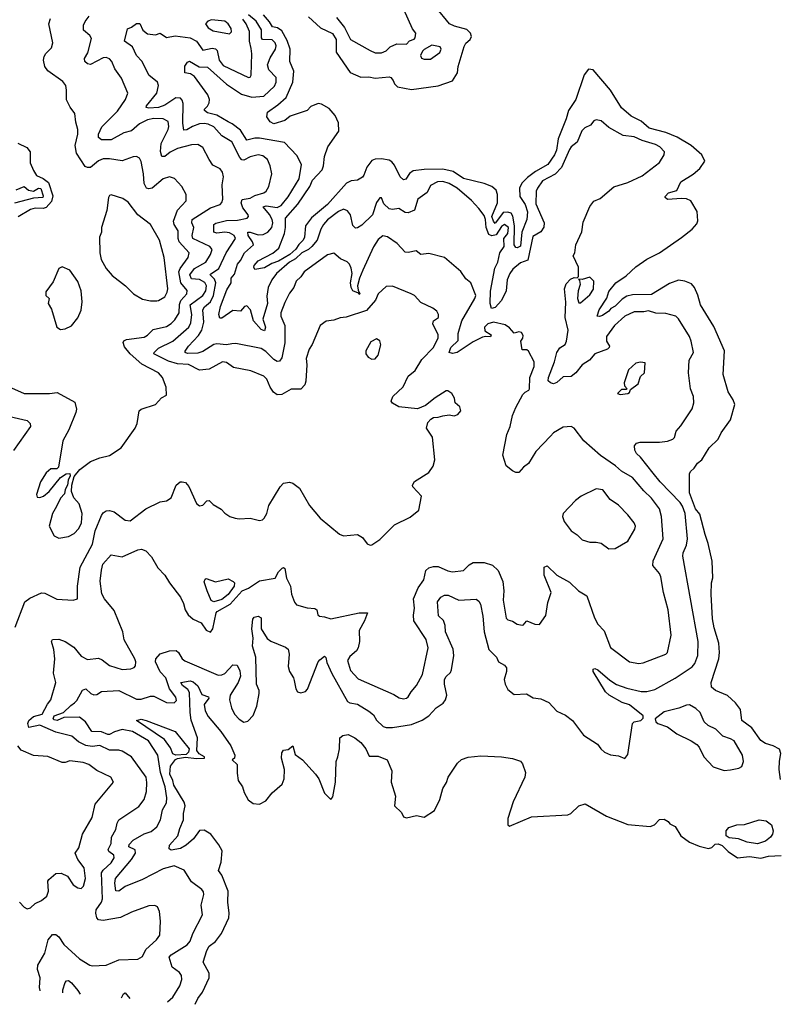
# Model space of a CAD drawing. Extents: x 1268547 to 1425625, y 515768 to 616754.
# Tile 254 of 256: x 1387177 to 1391989, y 515768 to 522001. Entities that reach past the tile are written whole.
import ezdxf

# ---------------------------------------------------------------- set-up
doc = ezdxf.new("R2010")
doc.units = 0

msp = doc.modelspace()

# ---------------------------------------------------------------- linework, layer by layer
at = {"layer": '0CON10XD'}
for points in [[(1389005, 522018.4), (1389079.3, 521949.3), (1389155, 521913.5), (1389178.6, 521875), (1389180, 521795), (1389267.4, 521667.4), (1389335, 521637.3), (1389385, 521638.9), (1389425, 521630.8), (1389515, 521638.5), (1389525.7, 521635), (1389538.9, 521615), (1389547.8, 521595), (1389568, 521575), (1389655, 521559.1), (1389825, 521582.1), (1389915, 521613.2), (1389946.2, 521663.8), (1389950.3, 521705), (1389988, 521832), (1389998.7, 521851.3), (1390026.2, 521875), (1390036, 521895), (1390030, 521915), (1390005, 521939.6), (1389928.7, 521958.7), (1389896.4, 521975), (1389810.4, 522080.4)], [(1389180.5, 522015), (1389232, 521952), (1389269.2, 521875), (1389393.8, 521805), (1389425, 521791.9), (1389465, 521791.4), (1389495, 521804.3), (1389520.9, 521829.1), (1389562.8, 521847.2), (1389625, 521846.7), (1389643.9, 521866.1), (1389673.6, 521876.4), (1389680, 521885), (1389682.5, 521915), (1389662.3, 521942.3), (1389608, 522065)], [(1387125, 519671.1), (1387205, 519633.5), (1387365, 519634.3), (1387415, 519640.6), (1387525, 519580), (1387535.7, 519535), (1387531.9, 519515), (1387488.6, 519405), (1387449.2, 519335), (1387421.7, 519168.3), (1387411.7, 519158.3), (1387375, 519156.7), (1387345, 519131.2), (1387309.2, 519075), (1387282.5, 518995), (1387288.3, 518978.3), (1387305, 518976.7), (1387327.5, 518985), (1387363.3, 519015), (1387435, 519102.5), (1387470, 519125), (1387495, 519127.5), (1387497, 519113), (1387483.3, 519085), (1387480, 519055), (1387464.3, 519025.7), (1387460.8, 518999.2), (1387435, 518971.2), (1387410.8, 518919.2), (1387385, 518874), (1387364.4, 518795), (1387395, 518732.5), (1387425, 518718.9), (1387485, 518728.5), (1387521.5, 518748.5), (1387550.1, 518779.9), (1387568.2, 518815), (1387571.5, 518875), (1387553.3, 518935), (1387519.2, 518975), (1387503.8, 519015), (1387506.7, 519055), (1387521.2, 519108.8), (1387557.3, 519152.7), (1387625.6, 519204.4), (1387685, 519228.1), (1387745, 519241.4), (1387819.4, 519290.6), (1387908, 519415), (1387919.2, 519445), (1387932, 519525), (1387945, 519535.8), (1388035.7, 519564.3), (1388075, 519606.7), (1388106.4, 519623.6), (1388103.8, 519675), (1388080, 519735), (1388055.7, 519765), (1387950.7, 519820.7), (1387876.5, 519886.5), (1387840.8, 519930.8), (1387831.8, 519958.2), (1387835, 519967.5), (1387852.9, 519977.1), (1387965, 519991.1), (1387985, 520002.7), (1388021.2, 520038.8), (1388105, 520059.3), (1388135, 520076.9), (1388159.3, 520100.7), (1388186.4, 520145), (1388187.5, 520197.5), (1388196, 520224), (1388235, 520265.7), (1388237, 520287), (1388195.9, 520335), (1388183.1, 520405), (1388191.3, 520425), (1388242.7, 520495), (1388248.8, 520525), (1388186.4, 520595), (1388179.8, 520615), (1388178.9, 520665), (1388154.8, 520705), (1388150.2, 520725), (1388175.6, 520794.4), (1388230.8, 520855), (1388229.4, 520895), (1388202.9, 520945), (1388156.4, 520996.4), (1388125.5, 521005.5), (1388085, 520992.5), (1388015, 520934.6), (1387995, 520929.5), (1387979.2, 520935), (1387964.2, 520964.2), (1387960.8, 521025), (1387945, 521103.8), (1387935, 521124), (1387915, 521134.2), (1387895, 521132.9), (1387825, 521106.8), (1387745, 521120.4), (1387705, 521119.6), (1387675, 521106.4), (1387625, 521065.5), (1387605, 521064.2), (1387590.9, 521070.9), (1387535.6, 521155), (1387527.5, 521205), (1387544.4, 521275), (1387545.5, 521305), (1387531.7, 521351.7), (1387525, 521407.5), (1387496.4, 521446.4), (1387473.6, 521493.6), (1387474, 521555), (1387468.1, 521585), (1387450.2, 521610.2), (1387355, 521678), (1387335.4, 521705.4), (1387327.9, 521745), (1387332, 521768), (1387342.9, 521787.1), (1387378, 521822), (1387386.7, 521855), (1387360.8, 521975), (1387372.4, 522007.6)], [(1388278.8, 520685), (1388266.6, 520715), (1388268.9, 520735), (1388385, 520809.3), (1388445, 520830), (1388456.7, 520843.3), (1388462.5, 520865), (1388458.1, 520955), (1388465.7, 521005), (1388460.8, 521035), (1388445, 521056.2), (1388399.7, 521079.7), (1388374.7, 521114.7), (1388335, 521192.2), (1388305, 521210), (1388265, 521207.5), (1388175, 521184.3), (1388128.6, 521161.4), (1388095, 521134.5), (1388075.4, 521135.4), (1388066.9, 521166.9), (1388072.2, 521217.8), (1388117.2, 521305), (1388121.6, 521325), (1388115.3, 521355.3), (1388085, 521372.5), (1388025, 521374.7), (1387985, 521366.7), (1387935, 521340.9), (1387885, 521296.9), (1387835, 521283.7), (1387755, 521240.7), (1387695, 521241), (1387674.7, 521254.7), (1387675.9, 521275), (1387697.3, 521322.7), (1387795, 521421.8), (1387846.8, 521495), (1387861.5, 521535), (1387820.8, 521630.8), (1387779.4, 521689.4), (1387760.5, 521735), (1387745, 521753.1), (1387725, 521760.8), (1387705, 521759.1), (1387625, 521717.9), (1387605, 521721.2), (1387588.9, 521735), (1387586.2, 521755), (1387608.1, 521791.9), (1387631.5, 521881.5), (1387621.2, 521901.2), (1387580, 521935), (1387581.5, 521965), (1387591.4, 521988.6), (1387616.6, 522023.4)], [(1389909.2, 517885), (1389923, 517975), (1389919.1, 518015), (1389871.6, 518125), (1389868.6, 518165), (1389857.8, 518197.8), (1389826.9, 518226.9), (1389821.1, 518315), (1389841.4, 518345), (1389865, 518358.8), (1389886.8, 518356.8), (1389955, 518326.7), (1390065, 518332.2), (1390080.8, 518320.8), (1390091.5, 518301.5), (1390106.9, 518225), (1390116.1, 518125), (1390145, 518014.3), (1390193.5, 517965), (1390207.1, 517935), (1390244.4, 517915), (1390256.9, 517896.9), (1390256.9, 517875), (1390241.2, 517825), (1390247.5, 517795), (1390265, 517760), (1390305, 517728.1), (1390384.2, 517734.2), (1390425, 517708.8), (1390475, 517701.9), (1390525, 517678.9), (1390575, 517624.4), (1390629.2, 517599.2), (1390674.2, 517565), (1390745, 517472), (1390833.3, 517415), (1390853.3, 517385), (1390876.7, 517365), (1390915, 517346.2), (1390965, 517340), (1391005, 517323.3), (1391025, 517350), (1391054.3, 517545.7), (1391065, 517556.2), (1391107.5, 517565), (1391120.7, 517579.3), (1391121.2, 517595), (1391035, 517663.4), (1390988.6, 517678.6), (1390905.7, 517725), (1390882.2, 517745), (1390805.8, 517875), (1390805, 517890), (1390815, 517893.8), (1390833.8, 517885), (1390910, 517820), (1390953.2, 517793.2), (1391018.3, 517768.3), (1391108.9, 517748.9), (1391145, 517747.2), (1391195, 517760.9), (1391325, 517831.6), (1391431.8, 517905), (1391447.5, 517925), (1391467.5, 517975), (1391469.6, 518065), (1391372.7, 518605), (1391373.8, 518625), (1391394.8, 518675.2), (1391402.5, 518715), (1391386.4, 518875), (1391370.5, 518920.5), (1391355.2, 518945.2), (1391229.6, 519075), (1391185, 519130.5), (1391105, 519231.1), (1391079.4, 519255), (1391069.4, 519275), (1391065.8, 519304.2), (1391080.3, 519319.7), (1391103.5, 519326.5), (1391225.5, 519325.5), (1391275, 519331.9), (1391310, 519345), (1391320, 519355), (1391330, 519395), (1391360.3, 519429.7), (1391432.3, 519537.7), (1391441.8, 519575), (1391439.3, 519615), (1391421.5, 519665), (1391408.9, 519765), (1391413.1, 519845), (1391440, 519895), (1391426.2, 519965), (1391413.9, 519995), (1391345, 520107.5), (1391327.5, 520125), (1391265, 520141.4), (1391201.9, 520141.9), (1391155, 520158.6), (1391125, 520150.6), (1391065, 520151.4), (1391005, 520124.4), (1390939.6, 520065), (1390890.4, 519995), (1390890, 519965), (1390908.6, 519935), (1390906.9, 519925), (1390895.6, 519915), (1390816.7, 519885), (1390781.1, 519845), (1390736.2, 519815), (1390695, 519764.6), (1390665, 519741.5), (1390615, 519739.5), (1390575.5, 519705), (1390555, 519696.2), (1390535, 519701), (1390520.8, 519715), (1390521.7, 519735), (1390560, 519835), (1390575.8, 519895), (1390595, 519923.1), (1390627.1, 519945), (1390636.2, 519965), (1390647, 520035), (1390627.5, 520115), (1390632.6, 520212.6), (1390623.8, 520296.2), (1390635, 520328.8), (1390662.3, 520357.7), (1390685, 520368.8), (1390705, 520367.5), (1390712.5, 520375), (1390711.9, 520435), (1390678.8, 520505), (1390689.2, 520525), (1390696.4, 520575), (1390732.5, 520657.5), (1390740.9, 520719.1), (1390785, 520818.8), (1390808.5, 520851.5), (1390850.4, 520869.6), (1390935, 520942.1), (1391025, 520969.1), (1391115, 521012.9), (1391225, 521095.7), (1391254, 521145), (1391255.6, 521165), (1391228, 521195), (1391199.7, 521209.7), (1391115, 521236.2), (1391065, 521260), (1390995, 521267.6), (1390905, 521317.9), (1390855, 521360.6), (1390825, 521367.1), (1390809.5, 521360.5), (1390787.5, 521332.5), (1390753, 521317), (1390733.5, 521296.5), (1390705, 521224.4), (1390665, 521196.2), (1390655, 521180), (1390604.4, 521065.6), (1390565, 521023.8), (1390485, 520981.5), (1390452.9, 520935), (1390445.4, 520914.6), (1390443.2, 520835), (1390494.2, 520715), (1390492.1, 520687.9), (1390475, 520658.2), (1390422.5, 520627.5), (1390392.3, 520477.7), (1390345, 520460.8), (1390297.7, 520422.3), (1390278.5, 520395), (1390261.9, 520355), (1390255.6, 520285), (1390225, 520222.2), (1390185, 520179.6), (1390162.7, 520172.7), (1390154.3, 520205), (1390155, 520282.5), (1390182.1, 520427.9), (1390202.2, 520465), (1390214.4, 520525.6), (1390241.3, 520565), (1390239.6, 520615), (1390265, 520646.8), (1390269.7, 520685), (1390245, 520703.8), (1390225, 520690.9), (1390190.7, 520639.3), (1390165, 520633.3), (1390145, 520640), (1390129.1, 520685), (1390125, 520736.7), (1390115, 520761.1), (1390081.9, 520805), (1390035, 520855.5), (1389945, 520934.7), (1389895, 520963.7), (1389855, 520976.7), (1389820, 520975), (1389775, 520950.9), (1389755, 520906.5), (1389695.9, 520864.1), (1389674.6, 520795.4), (1389635, 520777.8), (1389615, 520780.5), (1389575, 520804.6), (1389535, 520799.6), (1389515, 520803.1), (1389480.8, 520835), (1389465, 520872.5), (1389455, 520873.3), (1389435, 520843.3), (1389408.5, 520765), (1389341, 520699), (1389315, 520682.2), (1389302, 520682), (1389285, 520697.1), (1389269.6, 520765), (1389250.9, 520790.9), (1389225, 520800.4), (1389193, 520787), (1389125, 520734.6), (1389100, 520705), (1389081.6, 520675), (1389058.1, 520605), (1389025.4, 520564.6), (1389004.5, 520545.5), (1388962.2, 520525), (1388922.7, 520487.3), (1388884.2, 520465), (1388802.1, 520395), (1388772.7, 520355), (1388749.5, 520305), (1388739.8, 520250.2), (1388745.8, 520205), (1388716.2, 520105), (1388732.2, 520055), (1388725, 520031.8), (1388705, 520038.8), (1388655.6, 520095), (1388637.5, 520165), (1388615, 520189.5), (1388599.2, 520185), (1388575, 520155.5), (1388525, 520159.5), (1388455, 520111.5), (1388442.3, 520112.3), (1388437.8, 520135), (1388447.7, 520185), (1388488.5, 520291.5), (1388515.9, 520334.1), (1388514.6, 520365), (1388535, 520388.8), (1388555, 520453.1), (1388575, 520475.5), (1388600.3, 520525), (1388655.9, 520575), (1388650.8, 520595), (1388623.2, 520635), (1388620.5, 520655), (1388635, 520656.6), (1388685, 520639.7), (1388718.1, 520641.9), (1388747.1, 520655), (1388771.4, 520685), (1388779.3, 520715), (1388775.2, 520735), (1388757.8, 520767.8), (1388716.5, 520815), (1388737.1, 520822.9), (1388805, 520811.3), (1388830.3, 520825), (1388875, 520880.4), (1388945, 520994.2), (1388960, 521085), (1388931.3, 521141.3), (1388853.2, 521223.2), (1388695, 521250), (1388665, 521250.3), (1388615, 521238.7), (1388575, 521300.8), (1388522, 521342), (1388495, 521354.7), (1388425, 521397.1), (1388365, 521411.2), (1388345.5, 521425), (1388346.7, 521435), (1388366.1, 521453.9), (1388376.6, 521475), (1388378.2, 521495), (1388367.1, 521525), (1388282, 521642), (1388257.7, 521657.7), (1388221.2, 521665), (1388222.5, 521707.5), (1388238.3, 521731.7), (1388251.7, 521738.3), (1388311.9, 521701.9), (1388365, 521699.2), (1388485, 521593.1), (1388580.1, 521530.1), (1388645, 521510.2), (1388722.4, 521517.6), (1388789.3, 521580.7), (1388800.3, 521605), (1388799.4, 521635), (1388754, 521684), (1388745.8, 521715), (1388761.2, 521758.8), (1388795.2, 521814.8), (1388798.9, 521835), (1388794.1, 521855), (1388775, 521872.8), (1388712.7, 521875), (1388706.3, 521886.3), (1388707.4, 521937.4), (1388672.3, 521992.3), (1388625, 522031.1)], [(1388505, 521912), (1388517, 521923), (1388514.3, 521945), (1388496.9, 521975), (1388475, 521990.9), (1388390.5, 521999.5), (1388367.9, 521992.1), (1388352, 521975), (1388369.8, 521949.8), (1388401.1, 521931.1), (1388505, 521912)], [(1388641.1, 521818.9), (1388630.2, 521865), (1388630, 521925), (1388610.6, 521975), (1388589, 522005)], [(1391460.7, 520709.3), (1391466.6, 520726.6), (1391463.9, 520786.1), (1391423.3, 520855), (1391395, 520866.2), (1391365, 520868.8), (1391275, 520863.1), (1391261.2, 520875), (1391261.7, 520881.7), (1391282.5, 520905), (1391335, 520920), (1391360, 520975), (1391437.6, 521022.4), (1391480.3, 521059.7), (1391511.2, 521105), (1391492.9, 521145), (1391425.2, 521205.2), (1391336.4, 521256.4), (1391265, 521287.6), (1391159.6, 521315), (1391108.8, 521358.8), (1391045, 521390.3), (1390983.4, 521443.4), (1390914.2, 521554.2), (1390805, 521683), (1390775, 521686.7), (1390748.7, 521651.3), (1390695.1, 521494.9), (1390648.1, 521425), (1390635, 521372.5), (1390583.9, 521246.1), (1390572.6, 521175), (1390560.6, 521145), (1390519.1, 521085), (1390440.3, 521039.7), (1390389.3, 521000.7), (1390354.8, 520965.2), (1390338.9, 520935), (1390341.3, 520881.3), (1390375, 520831.8), (1390389, 520785), (1390385, 520736), (1390353.4, 520655), (1390345, 520567.9), (1390325, 520555.7), (1390315, 520558.1), (1390304.7, 520574.7), (1390306.8, 520696.8), (1390297.6, 520757.6), (1390285.8, 520775.8), (1390265, 520783), (1390235, 520779.5), (1390188.2, 520715), (1390185, 520711.5), (1390175, 520725.4), (1390164.7, 520755), (1390199.2, 520840.8), (1390199.2, 520895), (1390190.6, 520920.6), (1390165, 520944.6), (1390115, 520964.1), (1389985.6, 520995), (1389919.2, 521039.2), (1389855, 521054), (1389735, 521051.6), (1389666.7, 521043.3), (1389643.6, 521026.4), (1389619.7, 520990.3), (1389605, 520986.2), (1389585, 521006.2), (1389549.2, 521079.2), (1389531.2, 521101.2), (1389515, 521111.4), (1389465, 521120.9), (1389425, 521118.8), (1389405, 521109.1), (1389373.2, 521066.8), (1389355, 521016), (1389345, 521004.4), (1389315, 520984.3), (1389275, 520980.5), (1389245, 520965.4), (1389125, 520830.5), (1389023.9, 520746.1), (1388986.1, 520695), (1388978.8, 520625), (1388971.1, 520605), (1388942.1, 520577.9), (1388925, 520548.5), (1388887.1, 520515), (1388815, 520472.1), (1388771.8, 520458.2), (1388725, 520429), (1388665, 520420), (1388658.2, 520435), (1388660.4, 520445), (1388685.5, 520475), (1388777.9, 520522.1), (1388817.5, 520555), (1388852, 520648), (1388859.3, 520685), (1388859.1, 520745), (1388937.5, 520832.5), (1389012.1, 520945), (1389030, 520985), (1389090.5, 521049.5), (1389099.6, 521075), (1389105, 521134.3), (1389125.8, 521195), (1389195.9, 521294.1), (1389193.2, 521346.8), (1389172, 521395), (1389135, 521437.8), (1389085.9, 521465.9), (1389065, 521469.5), (1389019.2, 521450.8), (1388995, 521426.2), (1388889.2, 521390.8), (1388855, 521363.6), (1388785, 521342.2), (1388761.2, 521355), (1388741.2, 521385), (1388743.8, 521415), (1388809.3, 521460.7), (1388862.7, 521507.3), (1388905.9, 521605), (1388912.1, 521675), (1388885.5, 521735), (1388888.9, 521815), (1388868.8, 521868.8), (1388835, 521930), (1388808.6, 521948.6), (1388775.8, 521955), (1388757.3, 521987.3), (1388720.5, 522030.5)], [(1387306.8, 515853.3), (1387307.5, 515855), (1387302.5, 515875), (1387306.7, 515935), (1387288.8, 515988.8), (1387290.8, 516015), (1387335, 516092), (1387356.4, 516175), (1387385, 516209.2), (1387405, 516209.2), (1387424, 516195), (1387456.2, 516146.2), (1387555, 516056.5), (1387621.2, 516015), (1387635, 516012.2), (1387725, 516015.5), (1387805, 516048.9), (1387925, 516053.3), (1387955, 516071.2), (1387974.3, 516115), (1388041.9, 516175), (1388063.1, 516205), (1388067.8, 516295), (1388060.5, 516355), (1388048, 516385), (1388032.7, 516392.7), (1387995, 516391.4), (1387885, 516351.9), (1387815, 516317.7), (1387705, 516297.5), (1387675, 516303.6), (1387665.5, 516315), (1387658.2, 516345), (1387661.2, 516365), (1387693.7, 516415), (1387700, 516435), (1387695, 516600), (1387705, 516617.5), (1387755, 516662.7), (1387775.3, 516695), (1387772.2, 516712.2), (1387740.5, 516735), (1387736.9, 516746.9), (1387755.4, 516785), (1387757.7, 516825), (1387785.4, 516875), (1387793.1, 516915), (1387803.6, 516935), (1387929.8, 517020.2), (1387965.5, 517065), (1387978.8, 517115), (1387981.7, 517171.7), (1387976.4, 517205), (1387885, 517333.5), (1387825, 517370), (1387805, 517376.1), (1387745, 517376), (1387685, 517405.9), (1387635, 517400.9), (1387595, 517406.8), (1387549.4, 517429.4), (1387506.2, 517466.2), (1387405, 517490), (1387305, 517534), (1387235, 517521.2), (1387228.9, 517545), (1387235.7, 517565), (1387265, 517590.6), (1387318.9, 517605), (1387352.4, 517667.6), (1387373.5, 517695), (1387405.5, 517805), (1387391.5, 517865), (1387398.7, 517955), (1387393.1, 518013.1), (1387378.8, 518065), (1387385, 518076.7), (1387425, 518078.6), (1387465, 518064.4), (1387519.6, 518029.6), (1387565, 517970.7), (1387605, 517950.9), (1387675, 517958.5), (1387698.3, 517948.3), (1387745, 517912.5), (1387825, 517887.5), (1387879.1, 517890.9), (1387900.8, 517899.2), (1387910, 517910), (1387911.4, 517935), (1387904.4, 517955), (1387838.5, 518075), (1387829.4, 518125), (1387775, 518260), (1387712.5, 518335), (1387696.5, 518366.5), (1387686.6, 518446.6), (1387694, 518516), (1387702.1, 518555), (1387755, 518614.2), (1387825, 518600), (1387925, 518645.5), (1387948.5, 518648.5), (1387975, 518637.5), (1388010.3, 518600.3), (1388051.5, 518531.5), (1388095.6, 518485), (1388125.5, 518435), (1388194.3, 518345), (1388213.1, 518305), (1388222.9, 518265), (1388243.6, 518233.6), (1388275, 518206), (1388325, 518183.3), (1388355.8, 518135.8), (1388384.3, 518124.3), (1388398.2, 518145), (1388419.2, 518245), (1388426.2, 518255), (1388508.6, 518301.4), (1388583.7, 518386.3), (1388625, 518402.7), (1388695, 518447.8), (1388793.5, 518466.5), (1388814.7, 518505), (1388838, 518528), (1388845, 518532.9), (1388855, 518526.2), (1388864.5, 518465), (1388890, 518415), (1388896.4, 518365), (1388915, 518313.3), (1388927.3, 518297.3), (1388995, 518278), (1389045, 518274), (1389056.2, 518265), (1389064, 518234), (1389074, 518224), (1389105, 518221.4), (1389145, 518208.6), (1389325, 518245.7), (1389377.5, 518245), (1389359.5, 518195), (1389324.5, 518135), (1389326.5, 518065), (1389319.1, 518025), (1389307.3, 518005), (1389265, 517970.5), (1389251.5, 517945), (1389270.2, 517880.2), (1389317.9, 517827.9), (1389545, 517730), (1389578.3, 517708.3), (1389605, 517701.1), (1389623.3, 517705), (1389634.2, 517715), (1389653.2, 517746.8), (1389688.1, 517785), (1389726.2, 517855), (1389762.2, 518025), (1389748, 518078), (1389671.5, 518195), (1389669.1, 518230.9), (1389675.7, 518275), (1389669.2, 518335), (1389698.9, 518405), (1389732.9, 518455), (1389747, 518513), (1389765, 518530.8), (1389795, 518539.4), (1389825, 518538.9), (1389885, 518511.1), (1389915, 518505.7), (1389985, 518514), (1390019.7, 518550.3), (1390045.7, 518564.3), (1390115, 518564.4), (1390168.6, 518548.6), (1390203.1, 518513.1), (1390233.1, 518445), (1390240, 518385), (1390235.9, 518325.9), (1390255, 518212.5), (1390265, 518201.2), (1390293.9, 518193.9), (1390325, 518174), (1390355, 518167.5), (1390365, 518170), (1390370.7, 518179.3), (1390385, 518196.2), (1390436.4, 518173.6), (1390465, 518172.5), (1390505, 518230), (1390518.3, 518311.7), (1390539.2, 518375), (1390496.2, 518485), (1390494.2, 518535), (1390515, 518544), (1390575, 518484.4), (1390655, 518439.2), (1390712.5, 518385), (1390764.6, 518354.6), (1390814.6, 518214.6), (1390835.7, 518175), (1390875, 518132), (1390915, 518026), (1391035, 517935.6), (1391095, 517925.6), (1391121.1, 517928.9), (1391265, 517984.3), (1391274.5, 517995.5), (1391297.9, 518105), (1391280.7, 518265), (1391249.3, 518375), (1391233.8, 518473.8), (1391224.4, 518495), (1391182.2, 518545), (1391185.4, 518575), (1391247.9, 518715), (1391238, 518855), (1391223.8, 518905), (1391175, 518971.8), (1391125, 519017.9), (1391055, 519103.6), (1390985, 519143.1), (1390947.4, 519177.4), (1390852.2, 519242.2), (1390746.2, 519335), (1390685.8, 519415.8), (1390665, 519425.8), (1390615, 519420.8), (1390555, 519385.6), (1390534.4, 519365), (1390443, 519267), (1390395, 519191.2), (1390365, 519168), (1390335.8, 519134.2), (1390316.1, 519133.9), (1390295, 519144.2), (1390255, 519176.2), (1390234.4, 519245), (1390259.7, 519375), (1390280.3, 519425), (1390294.3, 519495), (1390315.8, 519545), (1390361.2, 519628.8), (1390375, 519643.8), (1390397.5, 519655), (1390402.5, 519665), (1390403.6, 519735), (1390432, 519805), (1390431.2, 519835), (1390395, 519902.5), (1390385, 519910), (1390355, 519910), (1390347.1, 519965), (1390360.4, 519985), (1390362.5, 520002.5), (1390351.5, 520021.5), (1390335.6, 520024.4), (1390305, 520016.7), (1390275, 520050), (1390248.1, 520068.1), (1390175, 520086.8), (1390138.1, 520075), (1390118.2, 520055), (1390120.5, 520030.5), (1390160.8, 520005), (1390155, 519992.2), (1390125.6, 519995.6), (1390105, 519991.8), (1390045, 519961.3), (1389944.2, 519895), (1389915, 519888.5), (1389894.5, 519895), (1389905.5, 519925), (1389950.9, 519969.1), (1389951, 520015), (1389974.8, 520095), (1390057.5, 520235), (1390062.2, 520255), (1390030.8, 520335), (1390000.5, 520360.5), (1389967.6, 520407.6), (1389865, 520494.4), (1389765, 520520), (1389715, 520513.3), (1389685, 520536.7), (1389635, 520526.2), (1389615, 520528.8), (1389564.1, 520584.1), (1389505, 520625.5), (1389475, 520632.2), (1389445, 520608.9), (1389415, 520561.9), (1389348.1, 520415), (1389326.1, 520363.9), (1389313.3, 520315), (1389317.6, 520287.6), (1389329.4, 520265), (1389325, 520261.1), (1389319.5, 520269.5), (1389284.9, 520284.9), (1389274, 520305), (1389270.8, 520335), (1389280.8, 520395), (1389275, 520428), (1389262.8, 520452.8), (1389248.2, 520468.2), (1389206.2, 520486.2), (1389165, 520523.3), (1389125, 520511.5), (1388976.7, 520405), (1388955, 520372.5), (1388926.9, 520345), (1388911.4, 520305), (1388885, 520269.2), (1388855, 520211.4), (1388830, 520145), (1388829.1, 520125), (1388854.6, 520065), (1388854.6, 519955), (1388835, 519861.2), (1388821.3, 519838.7), (1388805, 519837.3), (1388785, 519849.6), (1388735, 519900), (1388705, 519919.6), (1388545, 519951.1), (1388519.1, 519949.1), (1388485, 519943.2), (1388425, 519948.9), (1388405.2, 519944.8), (1388335, 519900.3), (1388305, 519889.8), (1388238.2, 519888.2), (1388223.9, 519893.9), (1388223.4, 519903.4), (1388244, 519935), (1388307.8, 520002.2), (1388328.5, 520035), (1388341.1, 520085), (1388335.8, 520165), (1388346.8, 520183.2), (1388383.3, 520215), (1388403, 520255), (1388417.4, 520335), (1388408.7, 520358.7), (1388382.7, 520385), (1388385, 520390.8), (1388437.2, 520425), (1388482.8, 520525), (1388542.8, 520615), (1388533.8, 520635), (1388505, 520651.2), (1388475, 520655.2), (1388425, 520649.3), (1388405.6, 520655), (1388405.9, 520704.1), (1388416.9, 520713.1), (1388485, 520729.5), (1388555, 520731.2), (1388616, 520745), (1388624.3, 520755), (1388621.5, 520765), (1388589, 520809), (1388577.8, 520842.2), (1388585, 520862.1), (1388635, 520870), (1388665, 520888.6), (1388722, 520905), (1388735.3, 520914.7), (1388753.3, 520945), (1388771.5, 521025), (1388761.3, 521075), (1388745, 521115.6), (1388715, 521139.6), (1388685, 521145.9), (1388635, 521132.3), (1388595, 521110.9), (1388583, 521113), (1388568.8, 521128.8), (1388518.3, 521228.3), (1388455.7, 521265.7), (1388405, 521322.9), (1388369.6, 521339.6), (1388345, 521344.3), (1388315, 521341.2), (1388270.4, 521325), (1388235, 521304.2), (1388215, 521301.9), (1388209.2, 521345), (1388210.8, 521470.8), (1388205, 521492), (1388193.9, 521503.9), (1388165, 521505.3), (1388095, 521459.7), (1388055, 521444.8), (1387995, 521440.9), (1387978, 521445), (1387979.4, 521455), (1388044.7, 521535.3), (1388054.6, 521585), (1388049.6, 521605), (1387995, 521648.5), (1387950.8, 521735), (1387916.9, 521775), (1387889.7, 521829.7), (1387840.8, 521865), (1387858, 521942), (1387885, 521952.5), (1387915, 521976.2), (1387936.8, 521976.8), (1387956.9, 521935), (1387985, 521912.1), (1388036.1, 521903.9), (1388065, 521914.4), (1388105, 521887.5), (1388161.1, 521898.9), (1388255.2, 521885.2), (1388295.4, 521865.4), (1388335, 521807.3), (1388395, 521819.8), (1388415, 521816.7), (1388426.7, 521805), (1388438.3, 521745), (1388465, 521711.1), (1388625, 521634.2), (1388635, 521636.2), (1388640.6, 521649.4), (1388646.5, 521785), (1388641.1, 521818.9)], [(1389775, 521750.6), (1389835, 521794), (1389842.5, 521815), (1389837.9, 521827.9), (1389785, 521838.8), (1389735, 521812.5), (1389725, 521800.8), (1389712.5, 521775), (1389718.1, 521758.1), (1389735, 521750.6), (1389775, 521750.6)], [(1387165, 521220), (1387221.7, 521191.7), (1387242.9, 521165), (1387244, 521095), (1387264.2, 521045), (1387284, 521015), (1387325, 520996.2), (1387359.2, 520969.2), (1387386.4, 520885), (1387379.2, 520850.8), (1387345, 520812), (1387325, 520805.9), (1387275, 520807.7), (1387245, 520798.2), (1387167.7, 520752.3)], [(1387155, 520924.3), (1387205, 520944.8), (1387232.6, 520922.6), (1387264.8, 520915.2), (1387295, 520933.2), (1387311.3, 520931.3), (1387325.2, 520885), (1387322.5, 520875), (1387265, 520871.9), (1387145, 520840.1)], [(1388005, 520220), (1388045, 520220.8), (1388055, 520222.5), (1388095, 520246), (1388110, 520275), (1388113.6, 520296.4), (1388091.1, 520495), (1388061.5, 520605), (1388004.6, 520704.6), (1387925, 520765.7), (1387863.1, 520845), (1387828.6, 520868.6), (1387755, 520891.4), (1387745, 520888), (1387738.1, 520875), (1387727.4, 520792.6), (1387694.2, 520685), (1387694, 520655), (1387682.5, 520625), (1387684.2, 520525), (1387692.1, 520482.1), (1387725, 520426.2), (1387761.3, 520381.3), (1387846.4, 520316.4), (1387898, 520265), (1387955, 520232), (1388005, 520220)], [(1391990.1, 517190.1), (1391981.2, 517255), (1391983.8, 517306.2), (1391991.9, 517355), (1391983.7, 517383.7), (1391945, 517403.7), (1391895, 517419.3), (1391867, 517437), (1391808.2, 517518.2), (1391746.2, 517565), (1391737.6, 517635), (1391706.1, 517676.1), (1391655, 517722.9), (1391580, 517755), (1391553.3, 517775), (1391550.8, 517805), (1391600, 517955), (1391603.5, 517995), (1391599.4, 518055), (1391571, 518151), (1391561.1, 518208.9), (1391550.9, 518365), (1391553.5, 518435), (1391562.1, 518467.9), (1391557.9, 518572.1), (1391532.6, 518685), (1391512.8, 518742.8), (1391480.1, 518870.1), (1391453.5, 518905), (1391413.8, 519005), (1391414.5, 519125.5), (1391420, 519140), (1391445, 519160.8), (1391465, 519194.3), (1391491.9, 519215), (1391540, 519290), (1391595.7, 519345), (1391614.2, 519385), (1391673, 519467), (1391700.5, 519565), (1391690.4, 519595), (1391660, 519645), (1391626.7, 519755), (1391636.8, 519905), (1391567.6, 520057.6), (1391485, 520195.5), (1391467.8, 520257.8), (1391446.3, 520305), (1391428.3, 520328.3), (1391385, 520345.3), (1391345, 520351.1), (1391288.9, 520331.1), (1391175, 520260.7), (1391055, 520259.7), (1391018.9, 520251.1), (1390989.2, 520230.8), (1390945, 520186.4), (1390917.6, 520172.4), (1390903.3, 520155), (1390865, 520129.2), (1390845, 520121.2), (1390830, 520125), (1390843.2, 520165), (1390891.9, 520238.1), (1390905, 520280.9), (1390949.6, 520335), (1391015, 520379.7), (1391075, 520435.9), (1391144.2, 520485.8), (1391225, 520523.9), (1391365, 520621.8), (1391431.1, 520675), (1391460.7, 520709.3)], [(1387147.5, 518155), (1387209.4, 518315), (1387240.2, 518339.8), (1387315, 518373.3), (1387335, 518370), (1387412.9, 518332.9), (1387515, 518325.6), (1387542.5, 518335), (1387543.5, 518366.5), (1387542.7, 518415), (1387559.3, 518535), (1387638.3, 518681.7), (1387654.2, 518765), (1387695, 518861.4), (1387705, 518879.4), (1387725, 518891.1), (1387745, 518894.4), (1387775.4, 518885.4), (1387845, 518832), (1387875, 518828.6), (1387975, 518903.5), (1388065, 518948.6), (1388105.8, 518954.2), (1388135, 518973.3), (1388166.7, 519055), (1388192.5, 519075), (1388205, 519076.2), (1388225, 519070), (1388246.2, 519045), (1388295, 518937.5), (1388315, 518922.5), (1388335, 518927.5), (1388360, 518955), (1388375, 518957.5), (1388402, 518932), (1388451.7, 518901.7), (1388475, 518876.7), (1388506.4, 518856.4), (1388540, 518845), (1388565, 518841.2), (1388635, 518846.2), (1388695, 518830), (1388712.5, 518835), (1388724.1, 518845.9), (1388740, 518875), (1388754, 518925), (1388825, 519043.3), (1388845, 519066.2), (1388885, 519073.3), (1388905, 519066.2), (1388946.2, 519035), (1389010, 518925), (1389078.8, 518845), (1389200, 518745), (1389225, 518733.3), (1389315, 518741.2), (1389345, 518723.3), (1389375, 518682.5), (1389395, 518673.3), (1389405, 518676.7), (1389455, 518710), (1389547.4, 518802.6), (1389647.6, 518852.4), (1389701.2, 518895), (1389718.8, 518985), (1389665, 519043.3), (1389661.2, 519055), (1389675, 519077.5), (1389765.5, 519134.5), (1389792.5, 519175), (1389802.5, 519215), (1389787.7, 519357.7), (1389751.2, 519415), (1389759.3, 519450.7), (1389778.3, 519471.7), (1389795, 519483.3), (1389825, 519483.8), (1389855, 519493.8), (1389895, 519498.8), (1389926.1, 519493.9), (1389948.3, 519501.7), (1389967.5, 519525), (1389960.7, 519550.7), (1389932.5, 519575), (1389927.5, 519605), (1389910, 519635), (1389885, 519651.2), (1389875, 519651.2), (1389805, 519607.1), (1389745, 519558.8), (1389693, 519537), (1389575, 519550), (1389535, 519574), (1389527.5, 519585), (1389538.6, 519615), (1389604, 519676), (1389634.2, 519745), (1389679.3, 519780.7), (1389721.2, 519848.8), (1389794.5, 519925), (1389823.9, 519986.1), (1389823.9, 520005), (1389791.1, 520075), (1389795.8, 520094.2), (1389826.7, 520115), (1389826.2, 520135), (1389816.2, 520155), (1389790, 520175), (1389715, 520210.8), (1389675.8, 520255), (1389654.6, 520264.6), (1389535, 520312.9), (1389495, 520310.8), (1389445, 520266), (1389427.1, 520225), (1389370.5, 520159.5), (1389243.4, 520116.6), (1389205, 520113.8), (1389165, 520098.6), (1389116.7, 520093.3), (1389077.5, 520065), (1389027.1, 519945), (1389008.5, 519915), (1388990, 519855), (1388994.2, 519815), (1388988.3, 519711.7), (1388980, 519690), (1388955, 519661.2), (1388895, 519662.3), (1388835, 519628), (1388805, 519626.2), (1388783.7, 519643.7), (1388761.1, 519675), (1388740, 519725), (1388722.5, 519745), (1388638.9, 519778.9), (1388530, 519800), (1388485, 519831.1), (1388460, 519835), (1388375, 519789.5), (1388315, 519783.1), (1388245, 519818.4), (1388175, 519821.5), (1388118.2, 519838.2), (1388026.5, 519885), (1388027.3, 519895), (1388055, 519921.1), (1388145.2, 519964.8), (1388246.4, 520053.6), (1388259.2, 520080.8), (1388265.9, 520135), (1388255.3, 520195), (1388335, 520253.9), (1388355.4, 520285), (1388358.4, 520315), (1388347.4, 520337.4), (1388315, 520356.5), (1388265, 520361), (1388254, 520385), (1388283.6, 520425), (1388353.8, 520465), (1388384.7, 520515.3), (1388393.8, 520545), (1388380.6, 520565), (1388273.3, 520615), (1388268.3, 520635), (1388278.8, 520685)], [(1387435, 520040), (1387465, 520043.3), (1387505, 520063.8), (1387545, 520113.3), (1387565, 520162.5), (1387573.1, 520215), (1387565.6, 520285), (1387545, 520343.8), (1387493.3, 520415), (1387445, 520436.2), (1387423.8, 520425), (1387389.7, 520340.3), (1387343, 520277), (1387342.5, 520255), (1387362.5, 520235), (1387356.7, 520205), (1387377.6, 520167.6), (1387412, 520055), (1387435, 520040)], [(1390725, 520208), (1390785, 520260), (1390808.2, 520295), (1390808.6, 520345), (1390785, 520371.2), (1390735, 520356.7), (1390712.5, 520357.5), (1390719.3, 520349.3), (1390722.5, 520325), (1390710.8, 520285), (1390705.8, 520235), (1390715, 520208.8), (1390725, 520208)], [(1389405, 519851.2), (1389425, 519853.8), (1389445, 519877.5), (1389461.7, 519941.7), (1389455, 519968.8), (1389435, 519980), (1389398.3, 519961.7), (1389366.7, 519905), (1389367.5, 519885), (1389382.5, 519865), (1389405, 519851.2)], [(1390975, 519627.5), (1391025, 519633.8), (1391035, 519640), (1391041.2, 519658.8), (1391090, 519695), (1391105, 519742.5), (1391130, 519765), (1391135, 519827.5), (1391105, 519833.3), (1391075, 519825.6), (1391028.1, 519785), (1391001.7, 519701.7), (1391002.5, 519682.5), (1391020, 519665), (1391015, 519660), (1390985, 519660), (1390960, 519635), (1390975, 519627.5)], [(1387115, 519489.3), (1387223.6, 519463.6), (1387242.9, 519445), (1387245.6, 519425.6), (1387137.1, 519272.9)], [(1390905, 518651.2), (1390945, 518654), (1391025, 518700), (1391068.8, 518775), (1391072, 518795), (1391064.3, 518815), (1391025, 518865.6), (1390965, 518927.1), (1390913.6, 518963.6), (1390865.5, 519025.5), (1390825, 519030.6), (1390730, 518985), (1390692.4, 518957.6), (1390614.5, 518875.5), (1390610.8, 518855), (1390621.2, 518825), (1390666.2, 518765), (1390705, 518738.8), (1390735, 518708), (1390785, 518694), (1390825, 518693.8), (1390855, 518686), (1390905, 518651.2)], [(1388405, 518314.7), (1388388.5, 518325), (1388363.8, 518385), (1388345, 518442.5), (1388350, 518460), (1388356.1, 518463.9), (1388415, 518442.9), (1388495, 518461.8), (1388526.7, 518445), (1388535.5, 518435), (1388534.5, 518415), (1388495, 518362.7), (1388455, 518330.4), (1388405, 518314.7)], [(1388112.2, 515783.1), (1388146.1, 515813.9), (1388190.7, 515885), (1388203.3, 515925), (1388200.6, 515950.6), (1388188.3, 515968.3), (1388142.6, 516002.6), (1388123.4, 516066.6), (1388135, 516082.1), (1388235.6, 516145), (1388255, 516167.1), (1388273.1, 516216.9), (1388332.7, 516335), (1388324.5, 516395.5), (1388342.5, 516462.5), (1388339.7, 516479.7), (1388330, 516495), (1388265, 516544), (1388217.3, 516617.3), (1388153.7, 516643.7), (1388085, 516625.8), (1387955, 516557.6), (1387845, 516513.2), (1387805, 516484.4), (1387785.6, 516485.6), (1387779.6, 516535), (1387783.9, 516565), (1387884.1, 516685), (1387908.8, 516725), (1387906.5, 516746.5), (1387867.7, 516765), (1387869.7, 516780.3), (1387895, 516806.5), (1387965, 516847.3), (1388008.5, 516861.5), (1388045, 516891.8), (1388068.8, 516935), (1388081, 516999), (1388106.7, 517043.3), (1388108.6, 517075), (1388098, 517145), (1388068.4, 517235), (1388051.9, 517345), (1387991.3, 517435), (1387890, 517495), (1387825, 517508.3), (1387776.6, 517493.4), (1387745.1, 517474.9), (1387735, 517475.6), (1387695, 517492), (1387634.4, 517494.4), (1387592.4, 517555), (1387555, 517585.4), (1387456.9, 517583.1), (1387415.1, 517564.9), (1387395, 517567.8), (1387387.8, 517575), (1387395, 517594.7), (1387454.8, 517615.2), (1387500.1, 517659.9), (1387524.7, 517675.3), (1387539.4, 517690.6), (1387575, 517756), (1387595, 517764.2), (1387626.2, 517735), (1387645, 517727.5), (1387665, 517729.2), (1387695, 517748.6), (1387805, 517754.6), (1387915, 517698.8), (1387945, 517699.6), (1388005, 517718.8), (1388025, 517718.8), (1388105, 517677.5), (1388155, 517676.2), (1388169.4, 517690.6), (1388165, 517712), (1388124.8, 517764.8), (1388101.9, 517835), (1388065, 517873.3), (1388035.3, 517935), (1388038.6, 517955), (1388065, 517986.6), (1388125, 518006.4), (1388167.1, 518007.1), (1388181.2, 517995), (1388204.6, 517955), (1388221.8, 517941.8), (1388431.9, 517851.9), (1388455, 517853.2), (1388475, 517862.7), (1388525, 517917.2), (1388552.5, 517915), (1388568.9, 517878.9), (1388573.4, 517845), (1388558.9, 517805), (1388509.6, 517725), (1388504.6, 517695), (1388516.9, 517645), (1388536.9, 517605), (1388565, 517572.5), (1388595, 517554.2), (1388620.3, 517559.7), (1388653.1, 517596.9), (1388677.5, 517655), (1388693.1, 517735), (1388691.4, 517755), (1388674.6, 517795), (1388670.8, 517965), (1388650.6, 518035), (1388654.7, 518085), (1388645.5, 518145), (1388651.9, 518205), (1388660.8, 518219.2), (1388685, 518225.6), (1388704.1, 518214.1), (1388705.3, 518145), (1388742.5, 518082.5), (1388765, 518067.2), (1388859.1, 518029.1), (1388875.3, 518015.3), (1388882.2, 517985), (1388875.4, 517905.4), (1388884.5, 517875), (1388910, 517835), (1388913, 517817), (1388923.6, 517765), (1388935, 517745.8), (1388955, 517739.2), (1388985, 517747.5), (1388997.8, 517762.2), (1389066.2, 517935), (1389075, 517948.9), (1389105, 517970.8), (1389113.1, 517963.1), (1389120.9, 517930.9), (1389152.1, 517862.1), (1389250, 517685), (1389265, 517675.4), (1389315, 517667.8), (1389385, 517624.4), (1389415, 517600.6), (1389435, 517567.5), (1389476.8, 517526.8), (1389495, 517520.6), (1389535, 517521.1), (1389655, 517539.6), (1389723.6, 517566.4), (1389765, 517594), (1389811.4, 517645), (1389855.7, 517675), (1389871.1, 517695), (1389880, 517725), (1389864.7, 517795), (1389865.3, 517825), (1389875, 517843.6), (1389901.9, 517868.1), (1389909.2, 517885)], [(1388286.6, 515767.9), (1388303.9, 515805), (1388332.8, 515845), (1388375.5, 515935), (1388375.4, 515965.4), (1388336.9, 516035), (1388360.5, 516109.5), (1388375.4, 516135), (1388415, 516166.5), (1388454.2, 516215.8), (1388499.2, 516315), (1388502.2, 516345), (1388493.2, 516415), (1388496.9, 516485), (1388455.6, 516585.6), (1388434.6, 516615), (1388452.4, 516667.6), (1388458.4, 516738.4), (1388437.7, 516777.7), (1388386.4, 516845), (1388345, 516871.3), (1388315, 516868.9), (1388277.1, 516815), (1388231.1, 516775), (1388195, 516754), (1388135, 516742.7), (1388122.9, 516752.9), (1388124.8, 516775), (1388177.3, 516835), (1388190.2, 516880.2), (1388213.2, 516935), (1388213.1, 516975), (1388224.2, 517025), (1388217.6, 517047.6), (1388151.9, 517155), (1388145.7, 517185.7), (1388127.6, 517225), (1388130.7, 517275), (1388163.3, 517316.7), (1388175, 517323.2), (1388225, 517331.4), (1388295, 517323.5), (1388346.2, 517325), (1388345.7, 517335), (1388312.8, 517352.8), (1388298.2, 517375), (1388301.5, 517455), (1388262.6, 517567.4), (1388255.3, 517615), (1388252.1, 517742.1), (1388240.3, 517760.3), (1388206.5, 517785), (1388196.2, 517805), (1388255, 517815.3), (1388275, 517808.8), (1388305, 517784.4), (1388329.6, 517729.6), (1388371.2, 517715), (1388372.9, 517705), (1388344.4, 517665), (1388350.9, 517625), (1388368.9, 517588.9), (1388448.5, 517495), (1388513.6, 517405), (1388537.5, 517345), (1388535.5, 517325), (1388521.2, 517315), (1388553.6, 517285), (1388551.9, 517231.9), (1388558.2, 517185), (1388585.9, 517145), (1388597.9, 517107.9), (1388622.8, 517062.8), (1388655, 517040), (1388695, 517035.7), (1388734.8, 517055.2), (1388775, 517107.1), (1388837.8, 517162.2), (1388850, 517195), (1388852, 517255), (1388833.8, 517325), (1388835, 517360), (1388845, 517377.5), (1388875, 517380), (1388905, 517403.3), (1388918.8, 517348.8), (1388966.5, 517315), (1389048.9, 517225), (1389070, 517195), (1389105.6, 517105), (1389145, 517063.8), (1389158.6, 517081.4), (1389175.6, 517175), (1389178.8, 517305), (1389190, 517335), (1389200, 517385), (1389202, 517455), (1389221.2, 517468.8), (1389255, 517475.6), (1389297.5, 517455), (1389334.4, 517425), (1389367.5, 517385), (1389388.1, 517338.1), (1389445, 517337.8), (1389502.5, 517315), (1389530.8, 517245), (1389526.7, 517175), (1389553.8, 517085), (1389548, 517025), (1389592.1, 516982.1), (1389604.8, 516954.8), (1389625, 516948), (1389687.6, 516962.4), (1389735, 516951.8), (1389800.9, 516995), (1389835.9, 517064.1), (1389854.7, 517135), (1389877.9, 517172.1), (1389887.5, 517205), (1389945.9, 517295), (1389972.1, 517317.9), (1390015, 517331.5), (1390095, 517340), (1390225, 517335.3), (1390294.7, 517324.7), (1390345, 517308), (1390359.1, 517289.1), (1390376.9, 517235), (1390371.9, 517205), (1390299.4, 517050.6), (1390265.3, 516945), (1390264.8, 516904.8), (1390275, 516895.6), (1390415, 516955.5), (1390645, 516966.7), (1390663.5, 516976.5), (1390715, 517024.4), (1390755, 517036.5), (1390889.1, 516959.1), (1391025, 516907.1), (1391165, 516893.3), (1391192.5, 516905), (1391225, 516938.8), (1391255, 516940), (1391278.8, 516925), (1391291.2, 516911.2), (1391324.2, 516894.2), (1391360, 516835), (1391415, 516793.4), (1391475, 516769.4), (1391535, 516754.7), (1391555, 516760), (1391577.5, 516782.5), (1391595, 516784.2), (1391622.2, 516772.2), (1391660, 516735), (1391718.8, 516695), (1391795, 516703.1), (1391866.9, 516693.1), (1391915, 516705.8), (1391995, 516709.2)], [(1391635, 517246.9), (1391675, 517252.9), (1391727, 517263), (1391745, 517273.3), (1391756.2, 517305), (1391750, 517345), (1391696.2, 517435), (1391675, 517448.9), (1391625, 517464.4), (1391580.3, 517510.3), (1391532.1, 517532.1), (1391506.8, 517556.8), (1391481.8, 517615), (1391455, 517640.5), (1391415, 517663.5), (1391395, 517661.5), (1391347.9, 517642.1), (1391255, 517618.8), (1391196.7, 517575), (1391201.2, 517555), (1391213.3, 517545), (1391275, 517523.8), (1391335, 517480), (1391425.7, 517435.7), (1391461.7, 517411.7), (1391476, 517395), (1391504.5, 517334.5), (1391565, 517271.4), (1391635, 517246.9)], [(1388165, 517344.4), (1388145, 517353.3), (1388130.5, 517390.5), (1388094, 517444), (1387916.7, 517565), (1387945, 517572.2), (1387976.7, 517565), (1388161.5, 517495), (1388250, 517385), (1388245.3, 517364.7), (1388230.5, 517349.5), (1388165, 517344.4)], [(1387175.6, 516415), (1387205, 516382.9), (1387225, 516372.5), (1387245, 516377.8), (1387275, 516405.6), (1387315, 516424.4), (1387348.3, 516451.7), (1387359.2, 516485), (1387355, 516546.7), (1387361.1, 516558.9), (1387405, 516595.7), (1387438.7, 516598.7), (1387479.7, 516579.7), (1387515.8, 516525), (1387545, 516505.6), (1387565, 516501.1), (1387580, 516515), (1387593.6, 516563.6), (1387585, 516632.5), (1387543.8, 516685), (1387528.8, 516725), (1387550.9, 516759.1), (1387574.4, 516845), (1387635, 516950), (1387655.5, 517034.5), (1387771.2, 517175), (1387753.8, 517205), (1387665, 517247.3), (1387614, 517285), (1387578.4, 517298.4), (1387495, 517309.1), (1387465, 517297.8), (1387445, 517297.8), (1387355, 517336.4), (1387265, 517342.5), (1387185.7, 517375.7), (1387165.8, 517405)], [(1391845, 516783.8), (1391780, 516795), (1391725, 516816.2), (1391665, 516822.5), (1391647.5, 516835), (1391647.5, 516865), (1391663.9, 516886.1), (1391715, 516903.3), (1391763, 516907), (1391855, 516936.2), (1391899.5, 516929.5), (1391933.6, 516903.6), (1391943.8, 516865), (1391940, 516845), (1391926.7, 516825), (1391895, 516800), (1391845, 516783.8)], [(1387450.6, 515840.8), (1387450.9, 515859.1), (1387465, 515906.2), (1387473.5, 515916.5), (1387485, 515918.6), (1387505, 515904.2), (1387545.2, 515855.2), (1387560.3, 515831.2)], [(1387820.9, 515808.5), (1387833.3, 515835), (1387845, 515841.4), (1387873.7, 515803.9)]]:
    msp.add_lwpolyline(points, dxfattribs=at)

doc.saveas('drawing.dxf')
